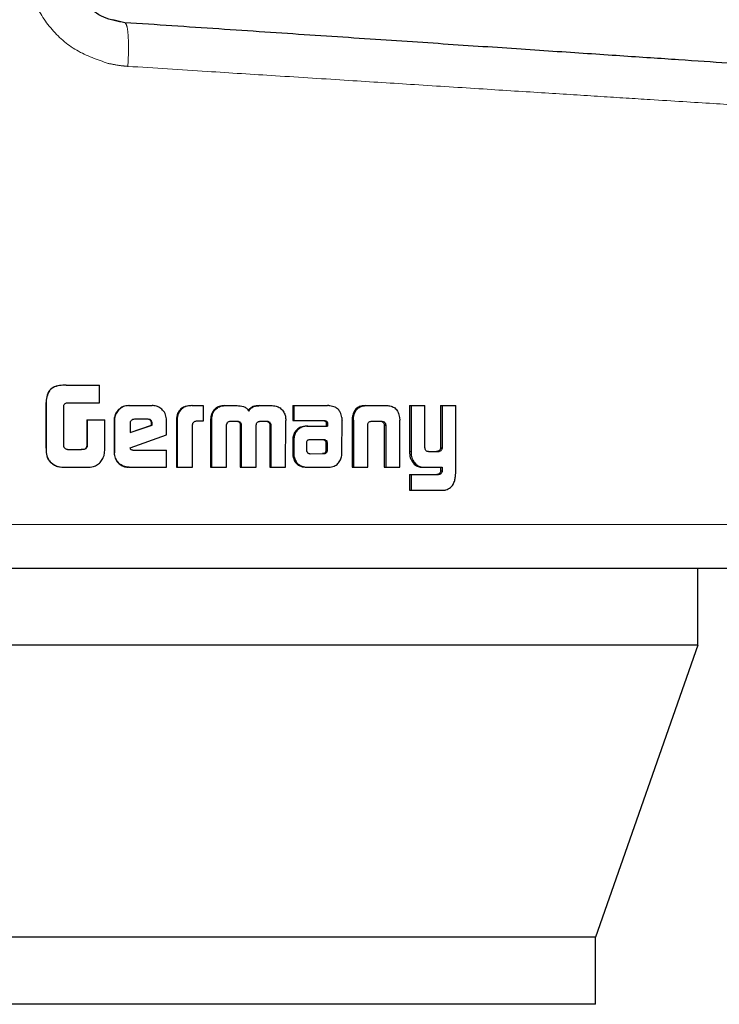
# Model space of a CAD drawing. Header units: millimetres. Extents: x 27 to 265, y 60 to 148.
# Tile 4 of 78: x 42.333 to 43.165, y 60.471 to 61.641. Entities that reach past the tile are written whole.
import ezdxf

# ---------------------------------------------------------------- set-up
doc = ezdxf.new("R2010")
doc.units = ezdxf.units.MM
doc.linetypes.add('PHANTOM', pattern=[12.7, 6.35, -1.27, 1.27, -1.27, 1.27, -1.27])

msp = doc.modelspace()

# ---------------------------------------------------------------- linework, layer by layer
at = {"color": 7, "linetype": 'Continuous', "lineweight": 25}
for p, q in [((42.4581, 61.6378), (42.4439, 61.6412)), ((42.3882, 61.2071), (42.3885, 61.2071)), ((42.3885, 61.2071), (42.4281, 61.2071)), ((42.4281, 61.1861), (42.4281, 61.2071)), ((42.3642, 61.1829), (42.3642, 61.1371)), ((42.3644, 61.1829), (42.3644, 61.1371)), ((42.3854, 61.1345), (42.3854, 61.182)), ((42.3893, 61.1861), (42.4281, 61.1861)), ((42.4625, 61.1827), (42.4631, 61.1827)), ((42.4631, 61.1827), (42.4906, 61.1827)), ((42.5379, 61.1827), (42.5387, 61.1827)), ((42.5387, 61.1827), (42.5511, 61.1827)), ((42.5511, 61.1827), (42.5511, 61.1641)), ((42.5767, 61.1827), (42.5777, 61.1827)), ((42.5777, 61.1827), (42.5915, 61.1827)), ((42.6183, 61.1827), (42.6195, 61.1827)), ((42.6195, 61.1827), (42.6331, 61.1827)), ((42.6579, 61.1827), (42.6579, 61.1651)), ((42.6579, 61.1827), (42.6592, 61.1827)), ((42.6592, 61.1827), (42.6592, 61.1651)), ((42.6592, 61.1827), (42.699, 61.1827)), ((42.7442, 61.1827), (42.7459, 61.1827)), ((42.7459, 61.1827), (42.7693, 61.1827)), ((42.7965, 61.1827), (42.7965, 61.128)), ((42.7965, 61.1827), (42.7984, 61.1827)), ((42.7984, 61.1827), (42.7984, 61.128)), ((42.7984, 61.1827), (42.8148, 61.1827)), ((42.8148, 61.1339), (42.8148, 61.1827)), ((42.8336, 61.1827), (42.8336, 61.1327)), ((42.8336, 61.1827), (42.8356, 61.1827)), ((42.8356, 61.1827), (42.8356, 61.1327)), ((42.8356, 61.1827), (42.8515, 61.1827)), ((42.8515, 61.102), (42.8515, 61.1827)), ((42.5634, 61.175), (42.5624, 61.175)), ((42.7285, 61.1686), (42.7301, 61.1686)), ((42.7847, 61.1686), (42.785, 61.1652)), ((42.4129, 61.1656), (42.4129, 61.1348)), ((42.4129, 61.1656), (42.4133, 61.1656)), ((42.4133, 61.1656), (42.4133, 61.1348)), ((42.4133, 61.1656), (42.4343, 61.1656)), ((42.4343, 61.1342), (42.4343, 61.1656)), ((42.4454, 61.1654), (42.4454, 61.1267)), ((42.4454, 61.1654), (42.4459, 61.1654)), ((42.4459, 61.1654), (42.4459, 61.1267)), ((42.4643, 61.1615), (42.4643, 61.1506)), ((42.4643, 61.1506), (42.4905, 61.1596)), ((42.4643, 61.1508), (42.4898, 61.1596)), ((42.4855, 61.1664), (42.4694, 61.1664)), ((42.4905, 61.1613), (42.4898, 61.1613)), ((42.4898, 61.1596), (42.4898, 61.1613)), ((42.4905, 61.1596), (42.4898, 61.1596)), ((42.4905, 61.1596), (42.4905, 61.1613)), ((42.5077, 61.1479), (42.5077, 61.1654)), ((42.5194, 61.1639), (42.5194, 61.1094)), ((42.5194, 61.1639), (42.5202, 61.1639)), ((42.5202, 61.1639), (42.5202, 61.1094)), ((42.5385, 61.1094), (42.5385, 61.1602)), ((42.5511, 61.1641), (42.5431, 61.1641)), ((42.5601, 61.1651), (42.5601, 61.1094)), ((42.5601, 61.1651), (42.561, 61.1651)), ((42.561, 61.1651), (42.561, 61.1094)), ((42.5791, 61.1094), (42.5789, 61.1586)), ((42.584, 61.1641), (42.5927, 61.1641)), ((42.5954, 61.1594), (42.5954, 61.1094)), ((42.5954, 61.1594), (42.5965, 61.1594)), ((42.5965, 61.1594), (42.5965, 61.1094)), ((42.6144, 61.1094), (42.6144, 61.1594)), ((42.619, 61.1641), (42.6268, 61.1641)), ((42.6292, 61.1628), (42.6304, 61.1628)), ((42.6305, 61.1586), (42.6304, 61.1094)), ((42.6305, 61.1586), (42.6317, 61.1586)), ((42.6317, 61.1586), (42.6316, 61.1094)), ((42.6493, 61.1094), (42.6495, 61.1651)), ((42.6579, 61.1651), (42.6592, 61.1651)), ((42.6592, 61.1651), (42.6954, 61.1651)), ((42.6745, 61.1583), (42.6759, 61.1583)), ((42.6759, 61.1583), (42.6992, 61.1583)), ((42.6976, 61.1623), (42.6976, 61.1613)), ((42.6976, 61.1623), (42.699, 61.1623)), ((42.6976, 61.1613), (42.699, 61.1613)), ((42.6977, 61.1602), (42.6977, 61.1583)), ((42.6977, 61.1602), (42.6992, 61.1602)), ((42.699, 61.1623), (42.699, 61.1613)), ((42.6992, 61.1602), (42.6992, 61.1583)), ((42.7163, 61.1267), (42.7164, 61.1655)), ((42.7283, 61.1652), (42.7283, 61.1094)), ((42.7299, 61.1652), (42.7299, 61.1094)), ((42.7469, 61.1094), (42.7469, 61.1601)), ((42.7523, 61.1641), (42.7628, 61.1641)), ((42.7664, 61.1601), (42.7682, 61.1601)), ((42.7666, 61.159), (42.7666, 61.1094)), ((42.7683, 61.159), (42.7683, 61.1094)), ((42.785, 61.1094), (42.785, 61.1652)), ((42.4645, 61.1326), (42.5077, 61.1479)), ((42.4129, 61.1348), (42.4133, 61.1348)), ((42.6577, 61.1409), (42.6577, 61.126)), ((42.659, 61.1409), (42.659, 61.126)), ((42.674, 61.1384), (42.674, 61.1373)), ((42.674, 61.1373), (42.674, 61.1297)), ((42.6774, 61.142), (42.6767, 61.1419)), ((42.6784, 61.142), (42.6774, 61.142)), ((42.6944, 61.1421), (42.6784, 61.142)), ((42.6976, 61.1298), (42.6974, 61.1379)), ((42.6989, 61.1379), (42.6974, 61.1379)), ((42.699, 61.1298), (42.6989, 61.1379)), ((42.39, 61.1304), (42.4067, 61.1304)), ((42.4454, 61.1267), (42.4459, 61.1267)), ((42.4677, 61.1298), (42.5077, 61.1298)), ((42.5077, 61.1094), (42.5077, 61.1298)), ((42.6577, 61.126), (42.659, 61.126)), ((42.6579, 61.1227), (42.6592, 61.1227)), ((42.6784, 61.1255), (42.6931, 61.1256)), ((42.6785, 61.1255), (42.6946, 61.1256)), ((42.6946, 61.1256), (42.6931, 61.1256)), ((42.6981, 61.127), (42.6966, 61.127)), ((42.699, 61.1298), (42.6976, 61.1298)), ((42.8192, 61.128), (42.8307, 61.128)), ((42.8296, 61.1282), (42.8317, 61.1282)), ((42.8336, 61.1327), (42.8356, 61.1327)), ((42.3692, 61.1159), (42.3694, 61.1159)), ((42.7988, 61.1177), (42.8007, 61.1177)), ((42.3883, 61.1094), (42.3886, 61.1094)), ((42.3886, 61.1094), (42.4128, 61.1094)), ((42.4631, 61.1094), (42.4625, 61.1094)), ((42.4631, 61.1094), (42.5077, 61.1094)), ((42.5194, 61.1094), (42.5202, 61.1094)), ((42.5202, 61.1094), (42.5385, 61.1094)), ((42.5601, 61.1094), (42.561, 61.1094)), ((42.561, 61.1094), (42.5791, 61.1094)), ((42.5954, 61.1094), (42.5965, 61.1094)), ((42.5965, 61.1094), (42.6144, 61.1094)), ((42.6304, 61.1094), (42.6316, 61.1094)), ((42.6316, 61.1094), (42.6493, 61.1094)), ((42.6754, 61.1094), (42.6768, 61.1094)), ((42.6768, 61.1094), (42.7007, 61.1094)), ((42.7283, 61.1094), (42.7299, 61.1094)), ((42.7299, 61.1094), (42.7469, 61.1094)), ((42.7666, 61.1094), (42.7683, 61.1094)), ((42.7683, 61.1094), (42.785, 61.1094)), ((42.7965, 61.1007), (42.7965, 61.0821)), ((42.7965, 61.1007), (42.7984, 61.1007)), ((42.7984, 61.1007), (42.7984, 61.0821)), ((42.7984, 61.1007), (42.8311, 61.1007)), ((42.8128, 61.1094), (42.8147, 61.1094)), ((42.8147, 61.1094), (42.8356, 61.1094)), ((42.8336, 61.1094), (42.8336, 61.1051)), ((42.8336, 61.1051), (42.8356, 61.1051)), ((42.8356, 61.1094), (42.8356, 61.1051)), ((42.7965, 61.0821), (42.7984, 61.0821)), ((42.7984, 61.0821), (42.8365, 61.0821)), ((43.1394, 60.8981), (43.1394, 60.9894)), ((43.1394, 60.8981), (41.6033, 60.8981)), ((43.1394, 60.8981), (43.0179, 60.5511)), ((43.0179, 60.5511), (41.7443, 60.5511)), ((43.0179, 60.4711), (43.0179, 60.5511)), ((43.0179, 60.4711), (41.7443, 60.4711))]:
    msp.add_line(p, q, dxfattribs=at)
at = {"color": 8, "linetype": 'PHANTOM', "lineweight": 18}
for p, q in [((42.3644, 61.1829), (42.3642, 61.1829)), ((42.7299, 61.1652), (42.7283, 61.1652)), ((42.7666, 61.159), (42.7683, 61.159)), ((42.3642, 61.1371), (42.3644, 61.1371)), ((42.6577, 61.1409), (42.659, 61.1409)), ((42.6953, 61.1416), (42.6968, 61.1416)), ((42.7965, 61.128), (42.7984, 61.128)), ((42.83, 61.1008), (42.832, 61.1008)), ((43.3302, 61.0415), (42.3239, 61.0415))]:
    msp.add_line(p, q, dxfattribs=at)
for points, knots in [([(42.3422, 61.7071), (42.3436, 61.6934), (42.3465, 61.666), (42.3684, 61.6302), (42.3996, 61.6026), (42.4255, 61.5938), (42.4384, 61.5894)], [0, 0, 0, 0, 0.250318, 0.500045, 0.750023, 1, 1, 1, 1]), ([(42.4581, 61.6378), (42.4589, 61.637), (42.4607, 61.6353), (42.4622, 61.6233), (42.4627, 61.6062), (42.4621, 61.5927), (42.4617, 61.5859)], [0, 0, 0, 0, 0.249999, 0.5, 0.750001, 1, 1, 1, 1]), ([(42.4384, 61.5894), (42.4428, 61.5885), (42.4506, 61.5869), (42.4584, 61.5862), (42.4617, 61.5859)], [0, 0, 0, 0, 0.575328, 1, 1, 1, 1]), ([(42.4617, 61.5859), (42.4933, 61.5839), (42.5526, 61.5801), (42.6404, 61.5745), (42.723, 61.5693), (42.8056, 61.564), (42.8839, 61.559), (42.9579, 61.5543), (43.0242, 61.5501), (43.0923, 61.5458), (43.1591, 61.5416), (43.2205, 61.5377), (43.269, 61.5346), (43.304, 61.5323), (43.3261, 61.5309), (43.3289, 61.5308), (43.3302, 61.5307)], [0, 0, 0, 0, 0.066618, 0.12514, 0.189875, 0.250255, 0.316305, 0.380006, 0.441359, 0.500366, 0.585655, 0.668945, 0.75024, 0.834102, 0.917353, 1, 1, 1, 1])]:
    msp.add_open_spline(points, degree=3, knots=knots, dxfattribs=at)
at = {"color": 7, "linetype": 'Continuous', "lineweight": 25}
for points, knots in [([(42.4581, 61.6378), (42.4495, 61.6393), (42.4325, 61.6423), (42.411, 61.6585), (42.3962, 61.6809), (42.3943, 61.6983), (42.3933, 61.7071)], [0, 0, 0, 0, 0.252074, 0.501733, 0.750576, 1, 1, 1, 1]), ([(43.2817, 61.5826), (43.2804, 61.5827), (43.2777, 61.5829), (43.2566, 61.5843), (43.2232, 61.5865), (43.1768, 61.5896), (43.1183, 61.5936), (43.0486, 61.5982), (42.9686, 61.6036), (42.8794, 61.6096), (42.7824, 61.6161), (42.6788, 61.623), (42.5704, 61.6303), (42.4955, 61.6353), (42.4581, 61.6378)], [0, 0, 0, 0, 0.083265, 0.166495, 0.249769, 0.333065, 0.416337, 0.499665, 0.583021, 0.66636, 0.749752, 0.83317, 0.916563, 1, 1, 1, 1]), ([(42.3882, 61.2071), (42.3856, 61.207), (42.3802, 61.2068), (42.3734, 61.205), (42.3687, 61.2014), (42.3658, 61.1962), (42.3644, 61.1899), (42.3643, 61.1851), (42.3642, 61.1829)], [0, 0, 0, 0, 0.201036, 0.403993, 0.519773, 0.635407, 0.841116, 1, 1, 1, 1]), ([(42.3885, 61.2071), (42.3858, 61.207), (42.3804, 61.2068), (42.3735, 61.2049), (42.3688, 61.2013), (42.3659, 61.1961), (42.3646, 61.1898), (42.3645, 61.185), (42.3644, 61.1829)], [0, 0, 0, 0, 0.202661, 0.407288, 0.523056, 0.638653, 0.845681, 1, 1, 1, 1]), ([(42.3854, 61.182), (42.3856, 61.1827), (42.3858, 61.1838), (42.3868, 61.185), (42.3879, 61.1858), (42.3888, 61.186), (42.3893, 61.1861)], [0, 0, 0, 0, 0.33625, 0.550369, 0.765245, 1, 1, 1, 1]), ([(42.4625, 61.1827), (42.4604, 61.1825), (42.456, 61.1821), (42.4507, 61.1783), (42.4469, 61.1735), (42.4455, 61.1689), (42.4454, 61.1662), (42.4454, 61.1654)], [0, 0, 0, 0, 0.241705, 0.484852, 0.698293, 0.917574, 1, 1, 1, 1]), ([(42.4631, 61.1827), (42.4609, 61.1825), (42.4565, 61.1821), (42.4511, 61.1783), (42.4474, 61.1734), (42.446, 61.1688), (42.4459, 61.1661), (42.4459, 61.1654)], [0, 0, 0, 0, 0.24285, 0.48717, 0.701504, 0.919942, 1, 1, 1, 1]), ([(42.5077, 61.1654), (42.5075, 61.1676), (42.5071, 61.1721), (42.5034, 61.1775), (42.4985, 61.1812), (42.494, 61.1826), (42.4914, 61.1827), (42.4906, 61.1827)], [0, 0, 0, 0, 0.242794, 0.486977, 0.700866, 0.920394, 1, 1, 1, 1]), ([(42.5379, 61.1827), (42.5352, 61.1826), (42.5309, 61.1823), (42.5255, 61.1797), (42.5222, 61.1762), (42.5198, 61.1708), (42.5196, 61.1666), (42.5194, 61.1639)], [0, 0, 0, 0, 0.264537, 0.426966, 0.590381, 0.738804, 1, 1, 1, 1]), ([(42.5387, 61.1827), (42.536, 61.1826), (42.5317, 61.1823), (42.5263, 61.1797), (42.523, 61.1761), (42.5206, 61.1707), (42.5203, 61.1666), (42.5202, 61.1639)], [0, 0, 0, 0, 0.266682, 0.429117, 0.592548, 0.740988, 1, 1, 1, 1]), ([(42.5767, 61.1827), (42.5745, 61.1826), (42.5706, 61.1822), (42.5656, 61.1793), (42.5635, 61.1765), (42.5624, 61.175)], [0, 0, 0, 0, 0.38411, 0.690357, 1, 1, 1, 1]), ([(42.5634, 61.175), (42.5648, 61.1769), (42.5674, 61.1802), (42.5728, 61.1825), (42.5761, 61.1827), (42.5777, 61.1827)], [0, 0, 0, 0, 0.406345, 0.724529, 1, 1, 1, 1]), ([(42.5915, 61.1827), (42.5941, 61.1826), (42.5981, 61.1824), (42.6028, 61.1798), (42.6047, 61.1777), (42.6055, 61.1764), (42.6056, 61.1762)], [0, 0, 0, 0, 0.483266, 0.726031, 0.96998, 1, 1, 1, 1]), ([(42.6183, 61.1827), (42.6156, 61.1826), (42.6116, 61.1823), (42.6068, 61.1797), (42.6052, 61.1774), (42.6044, 61.1762)], [0, 0, 0, 0, 0.50006, 0.750225, 1, 1, 1, 1]), ([(42.6056, 61.1762), (42.6063, 61.1774), (42.6079, 61.1797), (42.6128, 61.1823), (42.6168, 61.1826), (42.6195, 61.1827)], [0, 0, 0, 0, 0.249419, 0.499518, 1, 1, 1, 1]), ([(42.6331, 61.1827), (42.6353, 61.1826), (42.6391, 61.1822), (42.644, 61.1793), (42.6461, 61.1764), (42.6472, 61.175)], [0, 0, 0, 0, 0.385701, 0.692152, 1, 1, 1, 1]), ([(42.702, 61.1825), (42.7015, 61.1825), (42.7005, 61.1827), (42.6995, 61.1827), (42.699, 61.1827)], [0, 0, 0, 0, 0.500309, 1, 1, 1, 1]), ([(42.7161, 61.1687), (42.7156, 61.1708), (42.7148, 61.1744), (42.7118, 61.1785), (42.7075, 61.1814), (42.7041, 61.182), (42.702, 61.1825)], [0, 0, 0, 0, 0.282964, 0.488468, 0.693731, 1, 1, 1, 1]), ([(42.7442, 61.1827), (42.7417, 61.1826), (42.7378, 61.1823), (42.7331, 61.1793), (42.7302, 61.1753), (42.7289, 61.1715), (42.7286, 61.1691), (42.7285, 61.1686)], [0, 0, 0, 0, 0.328275, 0.515876, 0.703911, 0.942647, 1, 1, 1, 1]), ([(42.7301, 61.1686), (42.7305, 61.1708), (42.7313, 61.1744), (42.7342, 61.1787), (42.7381, 61.1816), (42.7423, 61.1826), (42.745, 61.1827), (42.7459, 61.1827)], [0, 0, 0, 0, 0.25997, 0.447475, 0.635338, 0.880876, 1, 1, 1, 1]), ([(42.7693, 61.1827), (42.7711, 61.1826), (42.7739, 61.1825), (42.7774, 61.1811), (42.7798, 61.1795), (42.7818, 61.1773), (42.7837, 61.1737), (42.7843, 61.1707), (42.7847, 61.1686)], [0, 0, 0, 0, 0.250361, 0.375681, 0.500826, 0.622424, 0.750726, 1, 1, 1, 1]), ([(42.5624, 61.175), (42.5618, 61.1738), (42.5607, 61.1717), (42.5602, 61.1683), (42.5601, 61.1662), (42.5601, 61.1651)], [0, 0, 0, 0, 0.391743, 0.692694, 1, 1, 1, 1]), ([(42.5634, 61.175), (42.5627, 61.1738), (42.5617, 61.1717), (42.5611, 61.1683), (42.5611, 61.1662), (42.561, 61.1651)], [0, 0, 0, 0, 0.395665, 0.694708, 1, 1, 1, 1]), ([(42.6472, 61.175), (42.6479, 61.1735), (42.6489, 61.1711), (42.6494, 61.1677), (42.6494, 61.166), (42.6495, 61.1651)], [0, 0, 0, 0, 0.499124, 0.749501, 1, 1, 1, 1]), ([(42.7161, 61.1687), (42.7162, 61.1684), (42.7163, 61.1678), (42.7163, 61.1667), (42.7163, 61.1659), (42.7164, 61.1655)], [0, 0, 0, 0, 0.308521, 0.616932, 1, 1, 1, 1]), ([(42.7285, 61.1686), (42.7284, 61.1681), (42.7283, 61.1669), (42.7283, 61.1658), (42.7283, 61.1652)], [0, 0, 0, 0, 0.5, 1, 1, 1, 1]), ([(42.7299, 61.1652), (42.7299, 61.1656), (42.7299, 61.1662), (42.7299, 61.1674), (42.73, 61.1682), (42.7301, 61.1686)], [0, 0, 0, 0, 0.292061, 0.584184, 1, 1, 1, 1]), ([(42.4694, 61.1664), (42.4687, 61.1664), (42.4673, 61.1662), (42.4657, 61.165), (42.4645, 61.1635), (42.4643, 61.1622), (42.4643, 61.1616), (42.4643, 61.1615)], [0, 0, 0, 0, 0.272025, 0.519316, 0.755451, 0.965056, 1, 1, 1, 1]), ([(42.4898, 61.1613), (42.4898, 61.1622), (42.4897, 61.1635), (42.4888, 61.1651), (42.4878, 61.1659), (42.4864, 61.1664), (42.4854, 61.1664), (42.4848, 61.1664)], [0, 0, 0, 0, 0.317568, 0.474658, 0.632261, 0.786549, 1, 1, 1, 1]), ([(42.4905, 61.1613), (42.4905, 61.1621), (42.4904, 61.1633), (42.4897, 61.1648), (42.4887, 61.1657), (42.4873, 61.1664), (42.4862, 61.1664), (42.4855, 61.1664)], [0, 0, 0, 0, 0.273281, 0.436252, 0.60048, 0.749556, 1, 1, 1, 1]), ([(42.5431, 61.1641), (42.5425, 61.164), (42.5413, 61.1638), (42.5398, 61.163), (42.5389, 61.162), (42.5385, 61.161), (42.5385, 61.1604), (42.5385, 61.1602)], [0, 0, 0, 0, 0.2789, 0.561678, 0.735005, 0.90887, 1, 1, 1, 1]), ([(42.5789, 61.1586), (42.5789, 61.1587), (42.5789, 61.1589), (42.579, 61.1593), (42.579, 61.1596), (42.579, 61.1598)], [0, 0, 0, 0, 0.259826, 0.519293, 1, 1, 1, 1]), ([(42.579, 61.1598), (42.5793, 61.1607), (42.5797, 61.162), (42.581, 61.1634), (42.5824, 61.164), (42.5834, 61.1641), (42.584, 61.1641)], [0, 0, 0, 0, 0.36905, 0.56774, 0.766425, 1, 1, 1, 1]), ([(42.5916, 61.1641), (42.5923, 61.1639), (42.5934, 61.1636), (42.5946, 61.1625), (42.5952, 61.1612), (42.5954, 61.1602), (42.5954, 61.1595), (42.5954, 61.1594)], [0, 0, 0, 0, 0.326837, 0.527897, 0.729271, 0.942515, 1, 1, 1, 1]), ([(42.5927, 61.1641), (42.5934, 61.1639), (42.5945, 61.1636), (42.5957, 61.1625), (42.5963, 61.1612), (42.5965, 61.1602), (42.5965, 61.1595), (42.5965, 61.1594)], [0, 0, 0, 0, 0.326444, 0.527493, 0.728796, 0.941235, 1, 1, 1, 1]), ([(42.6144, 61.1594), (42.6145, 61.1601), (42.6146, 61.1613), (42.6154, 61.1626), (42.6163, 61.1634), (42.6169, 61.1636), (42.6171, 61.1638)], [0, 0, 0, 0, 0.369373, 0.615251, 0.860889, 1, 1, 1, 1]), ([(42.6171, 61.1638), (42.6174, 61.1638), (42.6178, 61.1639), (42.6184, 61.1641), (42.6188, 61.1641), (42.619, 61.1641)], [0, 0, 0, 0, 0.341023, 0.669659, 1, 1, 1, 1]), ([(42.6256, 61.1641), (42.6261, 61.1641), (42.627, 61.1641), (42.6283, 61.1637), (42.6289, 61.1631), (42.6292, 61.1628)], [0, 0, 0, 0, 0.379833, 0.700356, 1, 1, 1, 1]), ([(42.6268, 61.1641), (42.6272, 61.1641), (42.6282, 61.1641), (42.6295, 61.1637), (42.6301, 61.1631), (42.6304, 61.1628)], [0, 0, 0, 0, 0.344469, 0.692519, 1, 1, 1, 1]), ([(42.6292, 61.1628), (42.6296, 61.1623), (42.6303, 61.1614), (42.6305, 61.1598), (42.6305, 61.1589), (42.6305, 61.1586)], [0, 0, 0, 0, 0.365531, 0.814876, 1, 1, 1, 1]), ([(42.6304, 61.1628), (42.6308, 61.1623), (42.6315, 61.1614), (42.6317, 61.1598), (42.6317, 61.1589), (42.6317, 61.1586)], [0, 0, 0, 0, 0.3648511, 0.8119667, 1, 1, 1, 1]), ([(42.6745, 61.1583), (42.672, 61.1581), (42.6678, 61.1578), (42.6628, 61.1547), (42.6597, 61.1508), (42.6579, 61.146), (42.6578, 61.1427), (42.6577, 61.1409)], [0, 0, 0, 0, 0.2865, 0.465498, 0.644802, 0.814117, 1, 1, 1, 1]), ([(42.6759, 61.1583), (42.6733, 61.1581), (42.6692, 61.1578), (42.6641, 61.1546), (42.661, 61.1508), (42.6593, 61.146), (42.6591, 61.1427), (42.659, 61.1409)], [0, 0, 0, 0, 0.288816, 0.467648, 0.646821, 0.816013, 1, 1, 1, 1]), ([(42.6939, 61.1651), (42.6947, 61.1649), (42.6958, 61.1647), (42.697, 61.1637), (42.6974, 61.163), (42.6975, 61.1625), (42.6976, 61.1623)], [0, 0, 0, 0, 0.480069, 0.712024, 0.875302, 1, 1, 1, 1]), ([(42.6954, 61.1651), (42.6958, 61.165), (42.6967, 61.1648), (42.6978, 61.1643), (42.6985, 61.1636), (42.6989, 61.1629), (42.699, 61.1625), (42.699, 61.1623)], [0, 0, 0, 0, 0.268, 0.537915, 0.722233, 0.870388, 1, 1, 1, 1]), ([(42.6976, 61.1613), (42.6976, 61.1611), (42.6977, 61.1609), (42.6977, 61.1605), (42.6977, 61.1603), (42.6977, 61.1602)], [0, 0, 0, 0, 0.35627, 0.675842, 1, 1, 1, 1]), ([(42.699, 61.1613), (42.6991, 61.1611), (42.6991, 61.1609), (42.6992, 61.1605), (42.6992, 61.1603), (42.6992, 61.1602)], [0, 0, 0, 0, 0.356095, 0.675892, 1, 1, 1, 1]), ([(42.7469, 61.1601), (42.747, 61.1607), (42.7472, 61.1618), (42.7482, 61.163), (42.7495, 61.1638), (42.7509, 61.1641), (42.7519, 61.1641), (42.7523, 61.1641)], [0, 0, 0, 0, 0.2379607, 0.4035499, 0.5679363, 0.8415655, 1, 1, 1, 1]), ([(42.7611, 61.1641), (42.7619, 61.1641), (42.7632, 61.164), (42.7648, 61.1632), (42.7658, 61.1622), (42.7663, 61.161), (42.7664, 61.1603), (42.7664, 61.1601)], [0, 0, 0, 0, 0.345106, 0.539612, 0.735416, 0.907085, 1, 1, 1, 1]), ([(42.7628, 61.1641), (42.7634, 61.1641), (42.7646, 61.1641), (42.7662, 61.1635), (42.7673, 61.1625), (42.768, 61.1614), (42.7681, 61.1605), (42.7682, 61.1601)], [0, 0, 0, 0, 0.247656, 0.497732, 0.67266, 0.848206, 1, 1, 1, 1]), ([(42.7664, 61.1601), (42.7665, 61.16), (42.7665, 61.1597), (42.7666, 61.1594), (42.7666, 61.1591), (42.7666, 61.159)], [0, 0, 0, 0, 0.3571458, 0.6757928, 1, 1, 1, 1]), ([(42.7682, 61.1601), (42.7682, 61.16), (42.7683, 61.1597), (42.7683, 61.1594), (42.7683, 61.1591), (42.7683, 61.159)], [0, 0, 0, 0, 0.3607, 0.677639, 1, 1, 1, 1]), ([(42.3642, 61.1371), (42.3643, 61.1344), (42.3644, 61.1291), (42.3649, 61.1214), (42.3679, 61.1176), (42.3692, 61.1159)], [0, 0, 0, 0, 0.35905, 0.720104, 1, 1, 1, 1]), ([(42.3644, 61.1371), (42.3644, 61.1344), (42.3645, 61.129), (42.3651, 61.1213), (42.3681, 61.1175), (42.3694, 61.1159)], [0, 0, 0, 0, 0.362518, 0.727299, 1, 1, 1, 1]), ([(42.386, 61.133), (42.3859, 61.1332), (42.3858, 61.1335), (42.3856, 61.134), (42.3855, 61.1344), (42.3854, 61.1345)], [0, 0, 0, 0, 0.335106, 0.666682, 1, 1, 1, 1]), ([(42.4129, 61.1348), (42.4128, 61.134), (42.4126, 61.1327), (42.4115, 61.1315), (42.41, 61.1307), (42.4082, 61.1305), (42.4068, 61.1304), (42.4063, 61.1304)], [0, 0, 0, 0, 0.2732591, 0.4023153, 0.5313686, 0.8552618, 1, 1, 1, 1]), ([(42.4133, 61.1348), (42.4132, 61.1341), (42.413, 61.1331), (42.4123, 61.1318), (42.4112, 61.131), (42.4092, 61.1305), (42.4077, 61.1305), (42.4067, 61.1304)], [0, 0, 0, 0, 0.215259, 0.346609, 0.47866, 0.657897, 1, 1, 1, 1]), ([(42.4324, 61.121), (42.4329, 61.122), (42.4337, 61.1242), (42.4343, 61.1287), (42.4343, 61.132), (42.4343, 61.1342)], [0, 0, 0, 0, 0.259641, 0.509332, 1, 1, 1, 1]), ([(42.6767, 61.1419), (42.6763, 61.1418), (42.6757, 61.1417), (42.675, 61.1411), (42.6743, 61.1402), (42.6741, 61.1392), (42.674, 61.1385), (42.674, 61.1384)], [0, 0, 0, 0, 0.216485, 0.399973, 0.583155, 0.90123, 1, 1, 1, 1]), ([(42.6953, 61.1416), (42.695, 61.1418), (42.6944, 61.142), (42.6936, 61.1421), (42.6932, 61.1421), (42.6929, 61.1421)], [0, 0, 0, 0, 0.437749, 0.717494, 1, 1, 1, 1]), ([(42.6968, 61.1416), (42.6965, 61.1418), (42.6959, 61.142), (42.6951, 61.1421), (42.6946, 61.1421), (42.6944, 61.1421)], [0, 0, 0, 0, 0.435797, 0.71632, 1, 1, 1, 1]), ([(42.6974, 61.1379), (42.6974, 61.1384), (42.6974, 61.139), (42.6973, 61.1398), (42.697, 61.1405), (42.6962, 61.141), (42.6956, 61.1414), (42.6953, 61.1416)], [0, 0, 0, 0, 0.263613, 0.411817, 0.516135, 0.740935, 1, 1, 1, 1]), ([(42.6989, 61.1379), (42.6989, 61.1384), (42.6989, 61.139), (42.6988, 61.1398), (42.6985, 61.1405), (42.6977, 61.141), (42.6971, 61.1414), (42.6968, 61.1416)], [0, 0, 0, 0, 0.263279, 0.411055, 0.514952, 0.737604, 1, 1, 1, 1]), ([(42.8192, 61.128), (42.8186, 61.1281), (42.8176, 61.1281), (42.8163, 61.1289), (42.8155, 61.1301), (42.8149, 61.1318), (42.8149, 61.1331), (42.8148, 61.1339)], [0, 0, 0, 0, 0.231597, 0.3869, 0.542839, 0.744841, 1, 1, 1, 1]), ([(42.39, 61.1304), (42.3894, 61.1306), (42.3884, 61.1308), (42.3869, 61.1316), (42.3863, 61.1326), (42.386, 61.133)], [0, 0, 0, 0, 0.334986, 0.673303, 1, 1, 1, 1]), ([(42.4454, 61.1267), (42.4456, 61.1245), (42.4461, 61.12), (42.4498, 61.1146), (42.4547, 61.1109), (42.4592, 61.1095), (42.4618, 61.1095), (42.4625, 61.1094)], [0, 0, 0, 0, 0.245161, 0.492092, 0.703186, 0.921864, 1, 1, 1, 1]), ([(42.4631, 61.1094), (42.4609, 61.1097), (42.4564, 61.1101), (42.451, 61.1139), (42.4473, 61.1189), (42.446, 61.1234), (42.4459, 61.126), (42.4459, 61.1267)], [0, 0, 0, 0, 0.2465585, 0.4948839, 0.7068963, 0.9248339, 1, 1, 1, 1]), ([(42.4677, 61.1298), (42.4671, 61.1298), (42.4663, 61.1298), (42.4655, 61.1302), (42.4651, 61.1305), (42.4647, 61.1313), (42.4646, 61.1321), (42.4645, 61.1326)], [0, 0, 0, 0, 0.334933, 0.463293, 0.562728, 0.662445, 1, 1, 1, 1]), ([(42.6577, 61.126), (42.6577, 61.1254), (42.6577, 61.1243), (42.6579, 61.1233), (42.6579, 61.1227)], [0, 0, 0, 0, 0.500002, 1, 1, 1, 1]), ([(42.6579, 61.1227), (42.6585, 61.1204), (42.6595, 61.1165), (42.6633, 61.1125), (42.6682, 61.11), (42.6724, 61.1095), (42.6751, 61.1094), (42.6754, 61.1094)], [0, 0, 0, 0, 0.28303, 0.470371, 0.656878, 0.960236, 1, 1, 1, 1]), ([(42.659, 61.126), (42.659, 61.1256), (42.659, 61.125), (42.6591, 61.1239), (42.6592, 61.1231), (42.6592, 61.1227)], [0, 0, 0, 0, 0.304929, 0.609964, 1, 1, 1, 1]), ([(42.6592, 61.1227), (42.6599, 61.1204), (42.6609, 61.1165), (42.6647, 61.1126), (42.6695, 61.11), (42.6738, 61.1095), (42.6765, 61.1094), (42.6768, 61.1094)], [0, 0, 0, 0, 0.281033, 0.468276, 0.654682, 0.959017, 1, 1, 1, 1]), ([(42.674, 61.1297), (42.6741, 61.1294), (42.6741, 61.1286), (42.6746, 61.1278), (42.6749, 61.1274), (42.675, 61.1273)], [0, 0, 0, 0, 0.394691, 0.861129, 1, 1, 1, 1]), ([(42.675, 61.1273), (42.6753, 61.1269), (42.6758, 61.1263), (42.6768, 61.1259), (42.6774, 61.1257), (42.6776, 61.1256)], [0, 0, 0, 0, 0.467572, 0.730552, 1, 1, 1, 1]), ([(42.6776, 61.1256), (42.6777, 61.1256), (42.6779, 61.1256), (42.6782, 61.1255), (42.6784, 61.1255), (42.6785, 61.1255)], [0, 0, 0, 0, 0.360848, 0.678183, 1, 1, 1, 1]), ([(42.6931, 61.1256), (42.6936, 61.1256), (42.6944, 61.1257), (42.6956, 61.1261), (42.6963, 61.1267), (42.6966, 61.127)], [0, 0, 0, 0, 0.339324, 0.681206, 1, 1, 1, 1]), ([(42.6946, 61.1256), (42.695, 61.1256), (42.6959, 61.1257), (42.6971, 61.1261), (42.6977, 61.1267), (42.6981, 61.127)], [0, 0, 0, 0, 0.340132, 0.682853, 1, 1, 1, 1]), ([(42.6966, 61.127), (42.6968, 61.1272), (42.6971, 61.1278), (42.6975, 61.1288), (42.6975, 61.1295), (42.6976, 61.1298)], [0, 0, 0, 0, 0.332578, 0.6677, 1, 1, 1, 1]), ([(42.6981, 61.127), (42.6982, 61.1272), (42.6986, 61.1278), (42.699, 61.1288), (42.699, 61.1295), (42.699, 61.1298)], [0, 0, 0, 0, 0.332316, 0.667294, 1, 1, 1, 1]), ([(42.7007, 61.1094), (42.7029, 61.1097), (42.7068, 61.1101), (42.7116, 61.1136), (42.7148, 61.118), (42.7157, 61.1215), (42.7161, 61.1232)], [0, 0, 0, 0, 0.2968187, 0.5341848, 0.7716412, 1, 1, 1, 1]), ([(42.7161, 61.1232), (42.7161, 61.1236), (42.7163, 61.1242), (42.7163, 61.1254), (42.7163, 61.1262), (42.7163, 61.1267)], [0, 0, 0, 0, 0.294885, 0.589891, 1, 1, 1, 1]), ([(42.7965, 61.128), (42.7966, 61.1267), (42.7967, 61.1243), (42.7973, 61.1207), (42.7983, 61.1187), (42.7988, 61.1177)], [0, 0, 0, 0, 0.372653, 0.679158, 1, 1, 1, 1]), ([(42.7984, 61.128), (42.7985, 61.1267), (42.7985, 61.1242), (42.7992, 61.1207), (42.8002, 61.1187), (42.8007, 61.1177)], [0, 0, 0, 0, 0.376271, 0.681026, 1, 1, 1, 1]), ([(42.8296, 61.1282), (42.8295, 61.1281), (42.8293, 61.1281), (42.829, 61.128), (42.8288, 61.128), (42.8287, 61.128)], [0, 0, 0, 0, 0.360284, 0.679208, 1, 1, 1, 1]), ([(42.8336, 61.1327), (42.8335, 61.132), (42.8332, 61.1308), (42.8322, 61.1294), (42.8311, 61.1285), (42.8301, 61.1283), (42.8296, 61.1282)], [0, 0, 0, 0, 0.3134, 0.530378, 0.747726, 1, 1, 1, 1]), ([(42.8317, 61.1282), (42.8315, 61.1281), (42.8313, 61.1281), (42.831, 61.128), (42.8308, 61.128), (42.8307, 61.128)], [0, 0, 0, 0, 0.361688, 0.679449, 1, 1, 1, 1]), ([(42.8356, 61.1327), (42.8355, 61.132), (42.8353, 61.1308), (42.8344, 61.1295), (42.8331, 61.1286), (42.8322, 61.1283), (42.8317, 61.1282)], [0, 0, 0, 0, 0.292463, 0.511596, 0.731145, 1, 1, 1, 1]), ([(42.3692, 61.1159), (42.3705, 61.1147), (42.373, 61.1123), (42.3796, 61.1096), (42.3848, 61.1095), (42.3883, 61.1094)], [0, 0, 0, 0, 0.250034, 0.49987, 1, 1, 1, 1]), ([(42.3694, 61.1159), (42.3714, 61.1142), (42.3753, 61.1108), (42.3824, 61.1096), (42.3868, 61.1095), (42.3886, 61.1094)], [0, 0, 0, 0, 0.369039, 0.738818, 1, 1, 1, 1]), ([(42.4128, 61.1094), (42.4155, 61.1096), (42.42, 61.1098), (42.4259, 61.1122), (42.4299, 61.1161), (42.4316, 61.1194), (42.4324, 61.121)], [0, 0, 0, 0, 0.331193, 0.554495, 0.778895, 1, 1, 1, 1]), ([(42.7988, 61.1177), (42.8003, 61.1156), (42.8027, 61.1119), (42.8081, 61.1096), (42.8112, 61.1095), (42.8128, 61.1094)], [0, 0, 0, 0, 0.429334, 0.716177, 1, 1, 1, 1]), ([(42.8007, 61.1177), (42.8022, 61.1155), (42.8047, 61.1118), (42.8101, 61.1096), (42.8132, 61.1095), (42.8147, 61.1094)], [0, 0, 0, 0, 0.432505, 0.722624, 1, 1, 1, 1]), ([(42.83, 61.1008), (42.8299, 61.1008), (42.8297, 61.1007), (42.8294, 61.1007), (42.8292, 61.1007), (42.8291, 61.1007)], [0, 0, 0, 0, 0.3533065, 0.674579, 1, 1, 1, 1]), ([(42.8336, 61.1051), (42.8334, 61.1044), (42.8331, 61.1032), (42.8321, 61.1018), (42.831, 61.1011), (42.8303, 61.1009), (42.83, 61.1008)], [0, 0, 0, 0, 0.352955, 0.590231, 0.826572, 1, 1, 1, 1]), ([(42.832, 61.1008), (42.8319, 61.1008), (42.8317, 61.1007), (42.8314, 61.1007), (42.8312, 61.1007), (42.8311, 61.1007)], [0, 0, 0, 0, 0.352515, 0.673723, 1, 1, 1, 1]), ([(42.8356, 61.1051), (42.8355, 61.1045), (42.8352, 61.1033), (42.8343, 61.102), (42.8332, 61.1012), (42.8324, 61.1009), (42.832, 61.1008)], [0, 0, 0, 0, 0.316252, 0.554895, 0.793033, 1, 1, 1, 1]), ([(42.8398, 61.0825), (42.8417, 61.0832), (42.8451, 61.0845), (42.8486, 61.0888), (42.8505, 61.0934), (42.851, 61.0967), (42.8513, 61.0984)], [0, 0, 0, 0, 0.3165265, 0.5469646, 0.7763307, 1, 1, 1, 1]), ([(42.8513, 61.0984), (42.8513, 61.0987), (42.8514, 61.0994), (42.8515, 61.1006), (42.8515, 61.1015), (42.8515, 61.102)], [0, 0, 0, 0, 0.275159, 0.550391, 1, 1, 1, 1]), ([(42.8365, 61.0821), (42.8368, 61.0821), (42.8373, 61.0821), (42.8384, 61.0822), (42.8392, 61.0823), (42.8398, 61.0825)], [0, 0, 0, 0, 0.260068, 0.520355, 1, 1, 1, 1]), ([(42.3239, 60.9894), (42.3521, 60.9894), (42.4105, 60.9894), (42.5, 60.9894), (42.595, 60.9894), (42.6947, 60.9894), (42.7976, 60.9894), (42.8912, 60.9894), (42.9739, 60.9894), (43.0453, 60.9894), (43.1108, 60.9894), (43.1684, 60.9894), (43.2159, 60.9894), (43.2511, 60.9894), (43.2739, 60.9894), (43.2768, 60.9894), (43.2782, 60.9894)], [0, 0, 0, 0, 0.056512, 0.116766, 0.180699, 0.251723, 0.32802, 0.409681, 0.474925, 0.543225, 0.614383, 0.68811, 0.76403, 0.841683, 0.920535, 1, 1, 1, 1])]:
    msp.add_open_spline(points, degree=3, knots=knots, dxfattribs=at)

doc.saveas('drawing.dxf')
